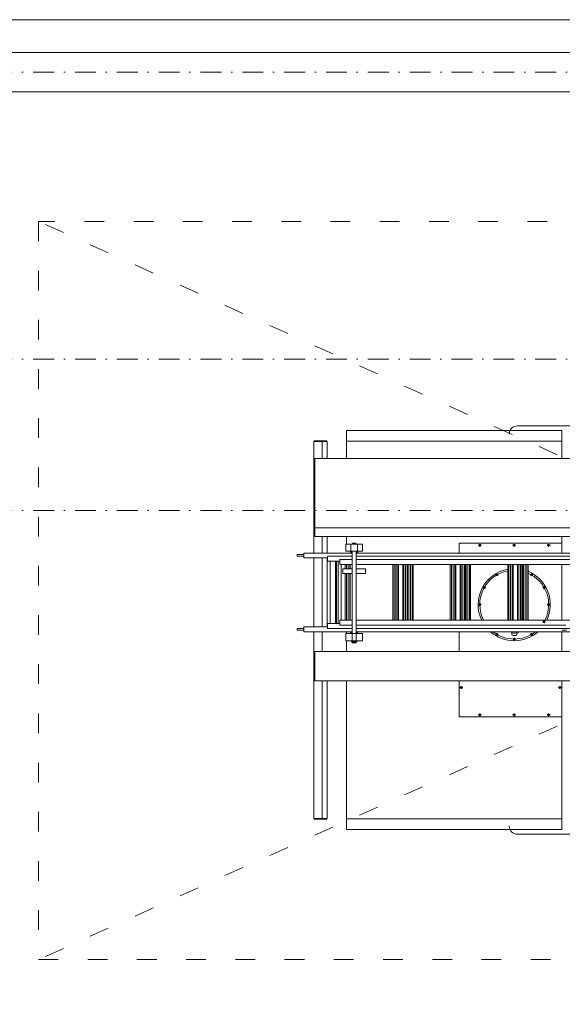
# Model space of a CAD drawing. Header units: centimetres. Extents: x -122 to 72759, y 3298 to 43172.
# Tile 19 of 243: x 37691 to 38021, y 8701 to 9302. Entities that reach past the tile are written whole.
import ezdxf

# ---------------------------------------------------------------- set-up
doc = ezdxf.new("R2010")
doc.units = ezdxf.units.CM
doc.header["$MEASUREMENT"] = 0
doc.linetypes.add('ACAD_ISO03W100', pattern=[30, 12, -18])
doc.linetypes.add('DASHDOT', pattern=[25.4, 12.7, -6.35, 0, -6.35])
for name, color, linetype, lineweight in [('0-LINIA CIENKA', 7, 'Continuous', 5), ('0-LINIA ŚREDNIA', 7, 'Continuous', 5), ('0-OSIE', 7, 'DASHDOT', 5), ('_ ściany konstrukcyjne', 7, 'Continuous', 5), ('meble', 7, 'Continuous', 5), ('ZZZ_Xref', 7, 'Continuous', 5)]:
    doc.layers.add(name, color=color, linetype=linetype, lineweight=lineweight)

# ---------------------------------------------------------------- blocks, each defined once
blk = doc.blocks.new('G$CA1DC9C89')
at = {"layer": '0-LINIA CIENKA', "lineweight": 5}
blk.add_lwpolyline([(4056.09, -1357.64), (2946.09, -1357.64), (2946.09, -2487.63), (4056.09, -2487.63)], close=True, dxfattribs=at)
at = {"layer": '0-LINIA ŚREDNIA', "lineweight": 5}
blk.add_lwpolyline([(1439.32, -1488.75), (2204.93, -1488.74), (2204.93, -1313.67), (4100.09, -1313.67), (4100.09, -2531.73), (2845.27, -2531.74), (2845.27, -2648.7), (2845.27, -2648.7), (2845.27, -2720.74), (2471.1, -2720.74), (2471.1, -2531.74), (1439.21, -2531.73), (1439.52, -2511.72), (2491.1, -2511.74), (2491.1, -2700.74), (2825.27, -2700.74), (2825.27, -2668.7), (2825.27, -2668.7), (2825.27, -2511.74), (4080.09, -2511.73), (4080.09, -1333.67), (2224.93, -1333.67), (2224.93, -1508.74), (1439.32, -1508.75)], close=True, dxfattribs=at)
blk.add_lwpolyline([(1439.52, -2511.72), (1453.37, -2511.73), (2491.1, -2511.74), (2491.1, -2700.74), (2825.27, -2700.74), (2825.27, -2668.7), (2825.27, -2668.7), (2825.27, -2511.74), (4080.09, -2511.73), (4080.09, -1333.67), (2224.93, -1333.67), (2224.93, -1508.74), (1439.32, -1508.75)], dxfattribs=at)
at = {"layer": '0-OSIE', "lineweight": 5}
for points in [[(-236.67, -1345.67), (4271.81, -1345.67)], [(-236.68, -1520.75), (4271.79, -1520.75)], [(-236.66, -1612.88), (4271.81, -1612.88)]]:
    blk.add_lwpolyline(points, dxfattribs=at)
at = {"layer": '_ ściany konstrukcyjne', "lineweight": 5}
for points in [[(1439.52, -2511.72), (1453.37, -2511.73), (2491.1, -2511.74), (2491.1, -2700.74), (2825.27, -2700.74), (2825.27, -2668.7), (2825.27, -2668.7), (2825.27, -2511.74), (4080.09, -2511.73), (4080.09, -1333.67), (2224.93, -1333.67), (2224.93, -1508.74), (1439.33, -1508.75)], [(2503.01, -2487.72), (2515.1, -2487.71), (2515.1, -2676.74), (2801.27, -2676.74), (2801.27, -2487.74), (4056.09, -2487.73), (4056.09, -1357.67), (2248.93, -1357.67), (2248.93, -1532.74), (2248.67, -1532.74)], [(2249.01, -2487.76), (2515.1, -2487.74), (2515.1, -2676.74), (2801.27, -2676.74), (2801.27, -2487.74), (4056.09, -2487.73), (4056.09, -1357.67), (2248.93, -1357.67), (2248.93, -1532.75), (2248.97, -1539.65)]]:
    blk.add_lwpolyline(points, dxfattribs=at)
at = {"layer": 'meble', "lineweight": 5}
for p, q in [((3243.71, -1581.19), (3243.71, -1564.12)), ((3375, -1564.12), (3243.71, -1564.12)), ((3450.94, -1561.32), (3347.95, -1561.32)), ((3375, -1581.19), (3375, -1564.12)), ((3231.96, -1570.82), (3223.96, -1570.82)), ((3223.96, -1638.85), (3223.96, -1570.82)), ((3231.96, -1570.82), (3223.96, -1570.82)), ((3231.76, -1570.52), (3224.16, -1570.52)), ((3224.16, -1570.82), (3224.16, -1570.52)), ((3231.76, -1570.52), (3224.16, -1570.52)), ((3224.16, -1570.82), (3224.16, -1570.52)), ((3228.76, -1570.82), (3224.16, -1570.82)), ((3228.76, -1570.82), (3224.16, -1570.82)), ((3231.76, -1570.82), (3228.76, -1570.82)), ((3228.96, -1570.82), (3228.96, -1581.19)), ((3228.96, -1581.19), (3228.96, -1570.82)), ((3231.76, -1570.82), (3231.7, -1570.82)), ((3231.76, -1570.82), (3231.76, -1570.52)), ((3231.76, -1570.82), (3231.76, -1570.52)), ((3231.96, -1570.82), (3231.96, -1581.19)), ((3231.96, -1581.19), (3231.96, -1570.82)), ((3243.71, -1570.62), (3375, -1570.62)), ((3224.51, -1581.19), (3643.79, -1581.19)), ((3224.51, -1628.85), (3224.51, -1581.19)), ((3224.51, -1623.45), (3643.79, -1623.45)), ((3224.51, -1628.85), (3643.79, -1628.85)), ((3228.96, -1628.85), (3228.96, -1638.85)), ((3228.96, -1638.85), (3228.96, -1628.85)), ((3231.96, -1628.85), (3231.96, -1638.85)), ((3231.96, -1638.85), (3231.96, -1628.85)), ((3243.71, -1633.41), (3243.71, -1628.85)), ((3247.45, -1633.41), (3247.45, -1632.91)), ((3247.45, -1632.91), (3249.45, -1632.91)), ((3249.45, -1633.41), (3249.45, -1632.91)), ((3312.5, -1632.87), (3312.5, -1638.85)), ((3375, -1632.87), (3312.5, -1632.87)), ((3375, -1638.85), (3375, -1628.85)), ((3375, -1632.87), (3375, -1638.85)), ((3375, -1632.87), (3375, -1638.85)), ((3217.76, -1638.85), (3217.76, -1641.85)), ((3217.76, -1638.85), (3247.2, -1638.85)), ((3217.76, -1641.85), (3217.76, -1638.85)), ((3247.2, -1638.85), (3217.76, -1638.85)), ((3243.45, -1637.81), (3243.45, -1633.41)), ((3243.45, -1633.41), (3246.45, -1633.41)), ((3243.45, -1637.81), (3247.2, -1637.81)), ((3246.2, -1637.81), (3246.2, -1638.31)), ((3246.2, -1638.31), (3247.2, -1638.31)), ((3246.45, -1633.41), (3250.45, -1633.41)), ((3246.45, -1637.41), (3246.45, -1633.41)), ((3246.45, -1637.81), (3246.45, -1637.41)), ((3246.45, -1638.85), (3246.45, -1638.31)), ((3247.2, -1688.41), (3247.2, -1637.81)), ((3247.2, -1637.81), (3253.45, -1637.81)), ((3249.7, -1688.41), (3249.7, -1637.81)), ((3249.7, -1638.31), (3250.7, -1638.31)), ((3249.7, -1638.85), (3346.81, -1638.85)), ((3346.81, -1638.85), (3249.7, -1638.85)), ((3250.45, -1637.41), (3250.45, -1633.41)), ((3253.45, -1633.41), (3250.45, -1633.41)), ((3250.45, -1637.81), (3250.45, -1637.41)), ((3250.45, -1638.85), (3250.45, -1638.31)), ((3250.7, -1637.81), (3250.7, -1638.31)), ((3253.45, -1637.81), (3253.45, -1633.41)), ((3326.05, -1634.12), (3324.03, -1634.12)), ((3325, -1633.41), (3325, -1635.05)), ((3347.05, -1634.12), (3345.02, -1634.12)), ((3346, -1633.41), (3346, -1635.05)), ((3346.81, -1638.85), (3583.66, -1638.85)), ((3583.66, -1638.85), (3351.38, -1638.85)), ((3368.01, -1634.12), (3365.99, -1634.12)), ((3366.96, -1633.41), (3366.96, -1635.05)), ((3213.7, -1640.78), (3213.7, -1639.82)), ((3213.78, -1639.82), (3217.76, -1639.82)), ((3213.78, -1640.88), (3217.76, -1640.88)), ((3232.26, -1641.85), (3217.76, -1641.85)), ((3223.96, -1683.84), (3223.96, -1641.85)), ((3228.96, -1641.85), (3228.96, -1683.84)), ((3228.96, -1654.81), (3228.96, -1641.85)), ((3231.96, -1647.96), (3231.96, -1641.85)), ((3231.96, -1641.85), (3231.96, -1683.84)), ((3231.96, -1654.81), (3231.96, -1641.85)), ((3232.26, -1640.85), (3232.26, -1642.85)), ((3232.26, -1640.85), (3247.2, -1640.85)), ((3232.26, -1642.85), (3232.26, -1643.85)), ((3232.26, -1643.85), (3239.76, -1643.85)), ((3233.78, -1681.84), (3233.78, -1643.85)), ((3237.06, -1681.84), (3237.06, -1643.85)), ((3237.76, -1681.84), (3237.76, -1643.85)), ((3238.75, -1681.84), (3238.75, -1643.85)), ((3239.76, -1642.85), (3239.76, -1645.85)), ((3239.76, -1645.85), (3239.76, -1642.85)), ((3239.76, -1642.85), (3239.76, -1645.85)), ((3239.76, -1642.85), (3247.2, -1642.85)), ((3249.7, -1640.85), (3345.9, -1640.85)), ((3249.7, -1642.85), (3345.26, -1642.85)), ((3321, -1642.85), (3333.63, -1642.85)), ((3345.26, -1642.85), (3583.66, -1642.85)), ((3345.45, -1640.85), (3583.66, -1640.85)), ((3239.76, -1645.85), (3247.2, -1645.85)), ((3240.46, -1679.84), (3240.46, -1645.85)), ((3241.46, -1651.41), (3241.46, -1648.41)), ((3241.46, -1648.41), (3247.2, -1648.41)), ((3243.06, -1648.41), (3243.06, -1645.85)), ((3243.76, -1648.41), (3243.76, -1645.85)), ((3244.76, -1645.85), (3244.76, -1648.41)), ((3245.72, -1648.41), (3245.72, -1645.85)), ((3246.06, -1648.41), (3246.06, -1645.85)), ((3249.7, -1645.85), (3344.54, -1645.85)), ((3255.44, -1648.41), (3249.7, -1648.41)), ((3255.44, -1651.41), (3255.44, -1648.41)), ((3272.05, -1679.84), (3272.05, -1645.85)), ((3272.76, -1679.84), (3272.76, -1645.85)), ((3273.75, -1679.84), (3273.75, -1645.85)), ((3274.71, -1679.84), (3274.71, -1645.85)), ((3275.45, -1679.84), (3275.45, -1645.85)), ((3278.05, -1679.84), (3278.05, -1645.85)), ((3278.75, -1679.84), (3278.75, -1645.85)), ((3279.75, -1645.85), (3279.75, -1679.84)), ((3280.71, -1679.84), (3280.71, -1645.85)), ((3281.05, -1679.84), (3281.05, -1645.85)), ((3281.75, -1679.84), (3281.75, -1645.85)), ((3282.75, -1645.85), (3282.75, -1679.84)), ((3283.71, -1679.84), (3283.71, -1645.85)), ((3284.45, -1679.84), (3284.45, -1645.85)), ((3307.05, -1679.84), (3307.05, -1645.85)), ((3307.75, -1679.84), (3307.75, -1645.85)), ((3308.74, -1679.84), (3308.74, -1645.85)), ((3309.71, -1679.84), (3309.71, -1645.85)), ((3310.45, -1679.84), (3310.45, -1645.85)), ((3313.05, -1679.84), (3313.05, -1645.85)), ((3313.75, -1679.84), (3313.75, -1645.85)), ((3313.75, -1650.1), (3313.75, -1651.75)), ((3314.75, -1645.85), (3314.75, -1679.84)), ((3315.71, -1679.84), (3315.71, -1645.85)), ((3316.05, -1679.84), (3316.05, -1645.85)), ((3316.75, -1679.84), (3316.75, -1645.85)), ((3317.75, -1645.85), (3317.75, -1679.84)), ((3318.71, -1679.84), (3318.71, -1645.85)), ((3319.45, -1679.84), (3319.45, -1645.85)), ((3342.05, -1679.84), (3342.05, -1645.85)), ((3342.05, -1679.84), (3342.05, -1645.85)), ((3342.75, -1679.84), (3342.75, -1645.85)), ((3342.75, -1679.84), (3342.75, -1645.85)), ((3343.74, -1645.85), (3583.66, -1645.85)), ((3343.74, -1650.85), (3343.74, -1645.85)), ((3343.74, -1679.84), (3343.74, -1645.85)), ((3344.71, -1679.84), (3344.71, -1645.85)), ((3345.45, -1679.84), (3345.45, -1645.85)), ((3348.05, -1679.84), (3348.05, -1645.85)), ((3348.75, -1679.84), (3348.75, -1645.85)), ((3349.75, -1645.85), (3349.75, -1679.84)), ((3350.71, -1679.84), (3350.71, -1645.85)), ((3351.05, -1679.84), (3351.05, -1645.85)), ((3351.75, -1679.84), (3351.75, -1645.85)), ((3352.75, -1645.85), (3352.75, -1679.84)), ((3353.71, -1679.84), (3353.71, -1645.85)), ((3354.45, -1650.79), (3354.45, -1645.85)), ((3354.45, -1679.84), (3354.45, -1645.85)), ((3375, -1645.85), (3375, -1679.84)), ((3375, -1679.84), (3375, -1645.85)), ((3375, -1645.85), (3375, -1679.84)), ((3241.46, -1651.41), (3247.2, -1651.41)), ((3243.06, -1679.84), (3243.06, -1651.41)), ((3243.76, -1679.84), (3243.76, -1651.41)), ((3244.76, -1651.41), (3244.76, -1679.84)), ((3245.72, -1679.84), (3245.72, -1651.41)), ((3246.06, -1679.84), (3246.06, -1651.41)), ((3255.44, -1651.41), (3249.7, -1651.41)), ((3334.92, -1652.16), (3335.21, -1651.66)), ((3335.07, -1652.41), (3334.92, -1652.16)), ((3335.07, -1652.41), (3335.21, -1652.66)), ((3335.8, -1652.67), (3335.21, -1651.65)), ((3335.21, -1651.66), (3335.79, -1651.66)), ((3335.21, -1652.66), (3335.79, -1652.66)), ((3335.79, -1651.66), (3335.93, -1651.91)), ((3335.79, -1652.66), (3336.08, -1652.16)), ((3336.08, -1652.16), (3335.93, -1651.91)), ((3356.07, -1651.91), (3355.92, -1652.16)), ((3355.92, -1652.16), (3356.21, -1652.66)), ((3356.07, -1651.91), (3356.21, -1651.66)), ((3356.2, -1652.67), (3356.79, -1651.65)), ((3356.21, -1651.66), (3356.79, -1651.66)), ((3356.21, -1652.66), (3356.79, -1652.66)), ((3356.79, -1651.66), (3357.08, -1652.16)), ((3356.79, -1652.66), (3356.93, -1652.41)), ((3357.08, -1652.16), (3356.93, -1652.41)), ((3328.33, -1660.14), (3327.3, -1659.55)), ((3327.32, -1659.56), (3327.82, -1659.27)), ((3327.32, -1660.13), (3327.32, -1659.56)), ((3327.57, -1660.28), (3327.32, -1660.13)), ((3327.57, -1660.28), (3327.82, -1660.42)), ((3327.82, -1659.27), (3328.07, -1659.41)), ((3327.82, -1660.42), (3328.32, -1660.13)), ((3328.32, -1659.56), (3328.07, -1659.41)), ((3328.32, -1660.13), (3328.32, -1659.56)), ((3363.67, -1660.14), (3364.7, -1659.55)), ((3363.93, -1659.41), (3363.68, -1659.56)), ((3363.68, -1659.56), (3363.68, -1660.13)), ((3363.68, -1660.13), (3364.18, -1660.42)), ((3363.93, -1659.41), (3364.18, -1659.27)), ((3364.18, -1659.27), (3364.68, -1659.56)), ((3364.18, -1660.42), (3364.43, -1660.28)), ((3364.68, -1660.13), (3364.43, -1660.28)), ((3364.68, -1659.56), (3364.68, -1660.13)), ((3325.59, -1670.34), (3324.41, -1670.34)), ((3324.43, -1670.34), (3324.71, -1669.84)), ((3324.71, -1670.84), (3324.43, -1670.34)), ((3325.84, -1670.34), (3324.66, -1670.34)), ((3324.71, -1669.84), (3325, -1669.84)), ((3325, -1670.84), (3324.71, -1670.84)), ((3325.29, -1669.84), (3325, -1669.84)), ((3325, -1670.84), (3325.29, -1670.84)), ((3325.58, -1670.34), (3325.29, -1669.84)), ((3325.29, -1670.84), (3325.58, -1670.34)), ((3366.16, -1670.34), (3367.34, -1670.34)), ((3366.35, -1670.34), (3367.64, -1670.34)), ((3366.41, -1670.34), (3367.59, -1670.34)), ((3366.71, -1669.84), (3366.42, -1670.34)), ((3366.42, -1670.34), (3366.71, -1670.84)), ((3367, -1669.84), (3366.71, -1669.84)), ((3366.71, -1670.84), (3367, -1670.84)), ((3367, -1669.74), (3367, -1670.94)), ((3367, -1669.84), (3367.29, -1669.84)), ((3367.29, -1670.84), (3367, -1670.84)), ((3367.29, -1669.84), (3367.58, -1670.34)), ((3367.58, -1670.34), (3367.29, -1670.84)), ((3239.76, -1679.84), (3247.2, -1679.84)), ((3239.76, -1682.84), (3239.76, -1679.84)), ((3249.7, -1679.84), (3344.37, -1679.84)), ((3343.74, -1679.84), (3343.74, -1675.71)), ((3344.37, -1679.84), (3583.66, -1679.84)), ((3354.45, -1679.84), (3354.45, -1675.78)), ((3363.67, -1680.55), (3364.7, -1681.14)), ((3364.18, -1680.26), (3363.68, -1680.55)), ((3363.68, -1680.55), (3363.68, -1681.13)), ((3364.43, -1680.41), (3364.18, -1680.26)), ((3364.43, -1680.41), (3364.68, -1680.55)), ((3364.68, -1680.55), (3364.68, -1681.13)), ((3213.78, -1684.81), (3217.76, -1684.81)), ((3213.78, -1684.81), (3213.78, -1685.81)), ((3213.78, -1685.81), (3217.76, -1685.81)), ((3217.76, -1683.84), (3217.76, -1686.84)), ((3232.26, -1683.84), (3217.76, -1683.84)), ((3217.76, -1686.84), (3231.96, -1686.84)), ((3223.96, -1686.84), (3223.96, -1800.8)), ((3228.96, -1686.84), (3228.96, -1698.81)), ((3231.96, -1686.81), (3231.96, -1686.84)), ((3231.96, -1686.84), (3247.2, -1686.84)), ((3232.26, -1684.84), (3232.26, -1681.84)), ((3232.26, -1681.84), (3239.76, -1681.84)), ((3232.26, -1684.84), (3232.26, -1682.84)), ((3232.26, -1684.84), (3247.2, -1684.84)), ((3239.76, -1682.84), (3247.2, -1682.84)), ((3243.71, -1688.01), (3243.71, -1686.84)), ((3246.45, -1687.51), (3246.45, -1686.84)), ((3249.7, -1682.84), (3345.02, -1682.84)), ((3249.7, -1684.84), (3345.6, -1684.84)), ((3249.7, -1686.84), (3346.36, -1686.84)), ((3250.45, -1687.51), (3250.45, -1686.84)), ((3312.5, -1686.84), (3312.5, -1698.81)), ((3345.02, -1682.84), (3377.5, -1682.84)), ((3345.45, -1684.84), (3583.66, -1684.84)), ((3346.36, -1686.84), (3583.66, -1686.84)), ((3363.68, -1681.13), (3363.93, -1681.27)), ((3364.18, -1681.42), (3363.93, -1681.27)), ((3364.68, -1681.13), (3364.18, -1681.42)), ((3375, -1685.81), (3375, -1685.81)), ((3375, -1685.81), (3377.85, -1685.81)), ((3375, -1686.84), (3375, -1698.81)), ((3375, -1698.81), (3375, -1686.84)), ((3375, -1686.84), (3375, -1698.81)), ((3243.45, -1692.41), (3243.45, -1688.01)), ((3243.45, -1688.01), (3247.2, -1688.01)), ((3243.45, -1692.41), (3246.45, -1692.41)), ((3243.71, -1698.81), (3243.71, -1692.41)), ((3243.71, -1698.81), (3243.71, -1692.41)), ((3246.2, -1688.01), (3246.2, -1687.51)), ((3246.2, -1687.51), (3247.2, -1687.51)), ((3250.45, -1692.41), (3246.45, -1692.41)), ((3246.8, -1692.41), (3246.8, -1692.84)), ((3246.95, -1692.41), (3249.95, -1692.41)), ((3246.95, -1692.99), (3248.45, -1692.99)), ((3253.45, -1688.01), (3247.2, -1688.01)), ((3247.2, -1688.41), (3247.2, -1692.41)), ((3247.25, -1693.69), (3247.25, -1692.99)), ((3248.45, -1692.99), (3249.95, -1692.99)), ((3249.65, -1692.99), (3249.65, -1693.69)), ((3249.7, -1687.51), (3250.7, -1687.51)), ((3249.7, -1688.41), (3249.7, -1692.41)), ((3250.1, -1692.41), (3250.1, -1692.84)), ((3250.45, -1692.41), (3253.45, -1692.41)), ((3250.7, -1688.01), (3250.7, -1687.51)), ((3253.45, -1692.41), (3253.45, -1688.01)), ((3334.92, -1688.53), (3335.07, -1688.28)), ((3335.21, -1689.03), (3334.92, -1688.53)), ((3335.21, -1688.03), (3335.07, -1688.28)), ((3335.8, -1688.02), (3335.21, -1689.04)), ((3335.79, -1688.03), (3335.21, -1688.03)), ((3335.79, -1689.03), (3335.21, -1689.03)), ((3336.08, -1688.53), (3335.79, -1688.03)), ((3335.93, -1688.78), (3335.79, -1689.03)), ((3335.93, -1688.78), (3336.08, -1688.53)), ((3344.5, -1687.42), (3344.5, -1688.37)), ((3345.3, -1689.17), (3346.7, -1689.17)), ((3346, -1690.76), (3345.5, -1691.05)), ((3345.5, -1691.05), (3345.5, -1691.34)), ((3345.5, -1691.63), (3345.5, -1691.34)), ((3346, -1691.92), (3345.5, -1691.63)), ((3346, -1690.5), (3346, -1691.68)), ((3346, -1690.75), (3346, -1691.93)), ((3346.5, -1691.05), (3346, -1690.76)), ((3346.5, -1691.63), (3346, -1691.92)), ((3346.5, -1691.34), (3346.5, -1691.05)), ((3346.5, -1691.34), (3346.5, -1691.63)), ((3347.5, -1687.42), (3347.5, -1688.37)), ((3356.21, -1688.03), (3355.92, -1688.53)), ((3355.92, -1688.53), (3356.07, -1688.78)), ((3356.21, -1689.03), (3356.07, -1688.78)), ((3356.2, -1688.02), (3356.79, -1689.04)), ((3356.79, -1688.03), (3356.21, -1688.03)), ((3356.79, -1689.03), (3356.21, -1689.03)), ((3356.93, -1688.28), (3356.79, -1688.03)), ((3357.08, -1688.53), (3356.79, -1689.03)), ((3356.93, -1688.28), (3357.08, -1688.53)), ((3224.51, -1698.81), (3643.79, -1698.81)), ((3224.51, -1716.81), (3224.51, -1698.81)), ((3249.65, -1693.69), (3247.25, -1693.69)), ((3224.51, -1716.81), (3643.79, -1716.81)), ((3228.96, -1716.81), (3228.96, -1800.8)), ((3231.96, -1716.81), (3231.96, -1800.8)), ((3243.71, -1807.5), (3243.71, -1716.81)), ((3312.5, -1716.81), (3312.5, -1738.75)), ((3375, -1716.81), (3375, -1738.76)), ((3375, -1807.5), (3375, -1716.81)), ((3375, -1716.81), (3375, -1738.76)), ((3312.71, -1720.8), (3314.73, -1720.8)), ((3313.75, -1720.09), (3313.75, -1721.74)), ((3374.79, -1720.8), (3372.77, -1720.8)), ((3373.75, -1720.09), (3373.75, -1721.74)), ((3231.96, -1723.66), (3231.96, -1730.66)), ((3375, -1738.76), (3312.5, -1738.75)), ((3326.05, -1737.51), (3324.03, -1737.51)), ((3325, -1736.8), (3325, -1738.45)), ((3347.05, -1737.51), (3345.02, -1737.51)), ((3346, -1736.8), (3346, -1738.45)), ((3368.01, -1737.51), (3365.99, -1737.51)), ((3366.96, -1736.8), (3366.96, -1738.45)), ((3375, -1738.76), (3375, -1738.76)), ((3231.96, -1800.8), (3223.96, -1800.8)), ((3224.16, -1800.8), (3224.16, -1801.1)), ((3228.76, -1800.8), (3224.16, -1800.8)), ((3231.76, -1800.8), (3228.76, -1800.8)), ((3231.76, -1800.8), (3231.76, -1801.1)), ((3375, -1801), (3243.71, -1801)), ((3231.76, -1801.1), (3224.16, -1801.1)), ((3375, -1807.5), (3243.71, -1807.5)), ((3450.94, -1810.3), (3347.95, -1810.3))]:
    blk.add_line(p, q, dxfattribs=at)
at = {"layer": 'meble', "linetype": 'ACAD_ISO03W100', "lineweight": 5}
blk.add_lwpolyline([(4056.09, -1436.71), (3056.09, -1436.71), (3056.09, -1886.71), (4056.09, -1886.71), (4056.09, -1436.71), (3056.09, -1886.71), (4056.09, -1886.71), (3056.09, -1436.71)], dxfattribs=at)
at = {"layer": 'meble', "lineweight": 5}
for centre, radius in [((3325, -1634.12), 0.6), ((3346, -1634.12), 0.6), ((3366.96, -1634.12), 0.6), ((3335.5, -1652.16), 0.625), ((3335.5, -1652.16), 0.3), ((3356.5, -1652.16), 0.625), ((3356.5, -1652.16), 0.3), ((3327.82, -1659.84), 0.625), ((3327.82, -1659.84), 0.3), ((3364.18, -1659.84), 0.625), ((3364.18, -1659.84), 0.3), ((3325, -1670.34), 0.625), ((3325, -1670.34), 0.3), ((3367, -1670.34), 0.625), ((3367, -1670.34), 0.3), ((3364.18, -1680.84), 0.625), ((3364.18, -1680.84), 0.3), ((3335.5, -1688.53), 0.625), ((3335.5, -1688.53), 0.3), ((3346, -1691.34), 0.625), ((3346, -1691.34), 0.3), ((3356.5, -1688.53), 0.625), ((3356.5, -1688.53), 0.3), ((3313.75, -1720.8), 0.6), ((3373.75, -1720.8), 0.6), ((3325, -1737.51), 0.6), ((3346, -1737.51), 0.6), ((3366.96, -1737.51), 0.6)]:
    blk.add_circle(centre, radius, dxfattribs=at)
for centre, radius, start, end in [((3347.95, -1566.32), 5, 90, 180), ((3346, -1670.34), 22, 100.35275, 205.58729), ((3346, -1670.34), 21, 100.85158, 206.90109), ((3346, -1670.34), 22, 334.41271, 67.42277), ((3335.5, -1652.16), 0.475, 162.15321, 197.8468), ((3335.5, -1652.16), 0.475, 77.84681, 162.15321), ((3335.5, -1652.16), 0.475, 197.8468, 257.8468), ((3335.5, -1652.16), 0.246, 120.00002, 30.00001), ((3335.5, -1652.16), 0.475, 257.8468, 342.15319), ((3335.5, -1652.16), 0.475, 17.84678, 77.84681), ((3335.5, -1652.16), 0.475, 342.15319, 17.84678), ((3346, -1670.34), 21, 333.09891, 66.28355), ((3356.5, -1652.16), 0.475, 137.84681, 197.84681), ((3356.5, -1652.16), 0.475, 197.84681, 282.1532), ((3356.5, -1652.16), 0.475, 102.1532, 137.84681), ((3356.5, -1652.16), 0.246, 59.99998, 330.00001), ((3356.5, -1652.16), 0.475, 17.84678, 102.1532), ((3356.5, -1652.16), 0.475, 282.1532, 317.8468), ((3356.5, -1652.16), 0.475, 317.8468, 17.84678), ((3327.82, -1659.84), 0.475, 107.8468, 192.1532), ((3327.82, -1659.84), 0.475, 192.1532, 227.84681), ((3327.82, -1659.84), 0.475, 227.84681, 287.84678), ((3327.82, -1659.84), 0.246, 149.99999, 60.00003), ((3327.82, -1659.84), 0.475, 47.8468, 107.8468), ((3327.82, -1659.84), 0.475, 287.84678, 12.15321), ((3327.82, -1659.84), 0.475, 12.15321, 47.8468), ((3364.18, -1659.84), 0.475, 167.84682, 252.15322), ((3364.18, -1659.84), 0.475, 107.84679, 167.84682), ((3364.18, -1659.84), 0.246, 29.99999, 300.00001), ((3364.18, -1659.84), 0.475, 72.15319, 107.84679), ((3364.18, -1659.84), 0.475, 252.15322, 287.84681), ((3364.18, -1659.84), 0.475, 347.8468, 72.15319), ((3364.18, -1659.84), 0.475, 287.84681, 347.8468), ((3325, -1670.34), 0.475, 137.84682, 222.15321), ((3325, -1670.34), 0.475, 77.8468, 137.84682), ((3325, -1670.34), 0.475, 222.15321, 257.8468), ((3325, -1670.34), 0.246, 180, 90), ((3325, -1670.34), 0.475, 257.8468, 317.8468), ((3325, -1670.34), 0.475, 42.15319, 77.8468), ((3325, -1670.34), 0.475, 317.8468, 42.15319), ((3367, -1670.34), 0.475, 137.84681, 222.15319), ((3367, -1670.34), 0.475, 77.84682, 137.84681), ((3367, -1670.34), 0.475, 222.15319, 257.84679), ((3367, -1670.34), 0.246, 0, 269.99999), ((3367, -1670.34), 0.475, 257.84679, 317.84679), ((3367, -1670.34), 0.475, 42.15321, 77.84682), ((3367, -1670.34), 0.475, 317.84679, 42.15321), ((3364.18, -1680.84), 0.475, 107.84683, 192.15319), ((3364.18, -1680.84), 0.475, 192.15319, 227.8468), ((3364.18, -1680.84), 0.246, 329.99996, 239.99998), ((3364.18, -1680.84), 0.475, 47.8468, 107.84683), ((3364.18, -1680.84), 0.475, 287.84678, 12.15318), ((3364.18, -1680.84), 0.475, 12.15318, 47.8468), ((3346, -1670.34), 22, 228.59623, 311.40377), ((3346, -1670.34), 21, 231.79335, 308.20665), ((3346, -1683.87), 3.85, 230.521, 292.93026), ((3346, -1683.87), 4.25, 290.66732, 315.63617), ((3364.18, -1680.84), 0.475, 227.8468, 287.84678), ((3246.95, -1692.84), 0.15, 180, 270), ((3249.95, -1692.84), 0.15, 270, 0), ((3335.5, -1688.53), 0.475, 137.8468, 197.8468), ((3335.5, -1688.53), 0.475, 197.8468, 282.1532), ((3335.5, -1688.53), 0.475, 102.15318, 137.8468), ((3335.5, -1688.53), 0.246, 239.99999, 149.99998), ((3335.5, -1688.53), 0.475, 17.84679, 102.15318), ((3335.5, -1688.53), 0.475, 282.1532, 317.84681), ((3335.5, -1688.53), 0.475, 317.84681, 17.84679), ((3345.3, -1688.37), 0.8, 180, 270), ((3346, -1691.34), 0.475, 167.84681, 227.84681), ((3346, -1691.34), 0.475, 132.15321, 167.84681), ((3346, -1691.34), 0.475, 47.8468, 132.15321), ((3346, -1691.34), 0.475, 227.84681, 312.1532), ((3346, -1691.34), 0.246, 269.99997, 180.00003), ((3346, -1691.34), 0.475, 347.84679, 47.8468), ((3346, -1691.34), 0.475, 312.1532, 347.84679), ((3346.7, -1688.37), 0.8, 269.99999, 0), ((3356.5, -1688.53), 0.475, 162.15319, 197.84679), ((3356.5, -1688.53), 0.475, 77.84681, 162.15319), ((3356.5, -1688.53), 0.475, 197.84679, 257.8468), ((3356.5, -1688.53), 0.246, 300.00001, 209.99998), ((3356.5, -1688.53), 0.475, 257.8468, 342.15321), ((3356.5, -1688.53), 0.475, 17.84682, 77.84681), ((3356.5, -1688.53), 0.475, 342.15321, 17.84682), ((3347.95, -1805.3), 5, 180, 270)]:
    blk.add_arc(centre, radius, start, end, dxfattribs=at)

msp = doc.modelspace()

# ---------------------------------------------------------------- block references
at = {"layer": 'ZZZ_Xref'}
msp.add_blockref('G$CA1DC9C89', (34646.15529, 10615.38849), dxfattribs=at)

doc.saveas('drawing.dxf')
